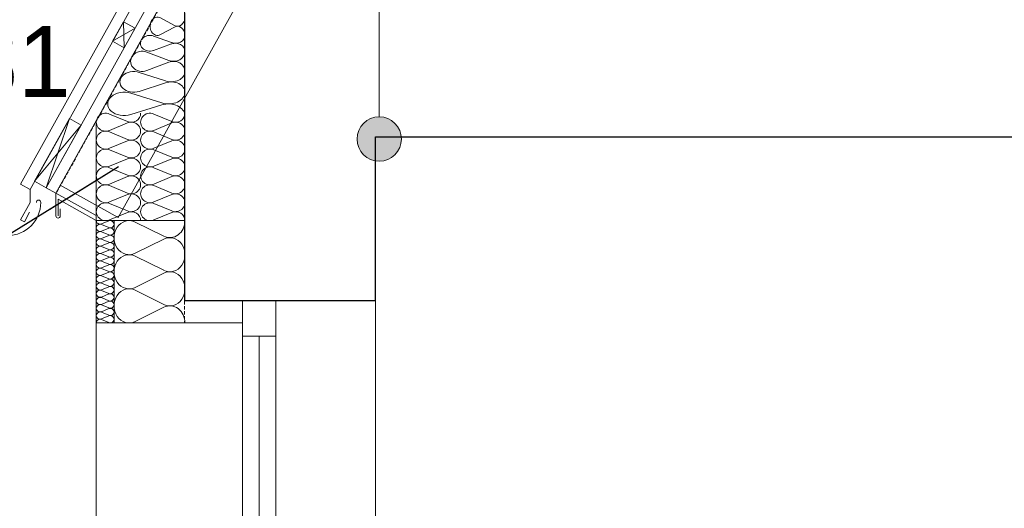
# Model space of a CAD drawing. Extents: x -613240 to -325500, y -25863 to 152403.
# Tile 81 of 254: x -390695 to -388474, y -7228 to -6125. Entities that reach past the tile are written whole.
import ezdxf

# ---------------------------------------------------------------- set-up
doc = ezdxf.new("R2010")
doc.units = 0
doc.header["$MEASUREMENT"] = 0
doc.linetypes.add('HIDDEN', pattern=[11.25, 7.5, -3.75])
for name, color, linetype, lineweight in [('ARCH dach_Nr_Pióra__5', 7, 'Continuous', 13), ('Arch dachowki_Nr_Pióra__21', 7, 'Continuous', 9), ('Arch dachy_Nr_Pióra__5', 7, 'Continuous', 13), ('Arch konstrukcja dachu_Nr_Pióra__21_Nr_Pióra__21', 7, 'Continuous', 9), ('Arch opisy_Nr_Pióra__21', 7, 'Continuous', 9), ('Arch rynny_Nr_Pióra__5', 7, 'Continuous', 13), ('INWENT OPISY_Nr_Pióra__21', 7, 'Continuous', 9), ('INWENT WYMIARY_Nr_Pióra__21', 7, 'Continuous', 9), ('INWENT. OKNA_Nr_Pióra__5', 7, 'Continuous', 13), ('INWENT.ŚCIANY_Nr_Pióra__1', 7, 'Continuous', 25), ('INWENT.ŚCIANY_Nr_Pióra__21', 7, 'Continuous', 9), ('Istniejące schody_Nr_Pióra__1', 7, 'Continuous', 25)]:
    doc.layers.add(name, color=color, linetype=linetype, lineweight=lineweight)
for name, color, linetype in [('Arch ocieplenie', 7, 'Continuous'), ('Arch opisy', 7, 'Continuous'), ('Inwent Izolacje', 7, 'Continuous'), ('INWENT WYMIARY', 7, 'Continuous')]:
    doc.layers.add(name, color=color, linetype=linetype)
for name, color, linetype, lineweight, true_color in [('Arch ocieplenie_Nr_Pióra__4', 7, 'Continuous', 13, 0x029e21), ('Arch ocieplenie_Nr_Pióra__9', 7, 'Continuous', 13, 0x3dad99), ('Arch wykończenie_Nr_Pióra__3', 7, 'Continuous', 18, 0xff6600), ('Arch wykończenie_Nr_Pióra__4', 7, 'Continuous', 13, 0x029e21), ('Inwent Izolacje_Nr_Pióra__2', 7, 'Continuous', 13, 0x7f7f7f), ('INWENT.ŚCIANY_Nr_Pióra__2', 7, 'Continuous', 13, 0x7f7f7f)]:
    doc.layers.add(name, color=color, linetype=linetype, lineweight=lineweight, true_color=true_color)
doc.styles.add('GENERATED_STYLE_1', font='txt')
doc.dimstyles.new('GENERATED_STYLE__8', dxfattribs={"dimtxt": 0.18, "dimasz": 182.4, "dimexe": 0.18, "dimexo": 0.0625, "dimgap": 0.09, "dimtad": 0, "dimtih": 1, "dimtoh": 1, "dimdec": 4, "dimzin": 0, "dimdsep": 46, "dimcen": 0.09, "dimadec": 0, "dimazin": 0, "dimtfac": 1, "dimtdec": 4, "dimtmove": 0, "dimatfit": 3, "dimldrblk": 'ARROWHEAD_5', "dimfxl": 0, "dimtolj": 1, "dimtzin": 0, "dimarcsym": 0})

# ---------------------------------------------------------------- blocks, each defined once
blk = doc.blocks.new('Izolacja cieplna 14_37', base_point=(-390322.2, -6341.7))
at = {"layer": 'Arch ocieplenie_Nr_Pióra__4', "linetype": 'Continuous'}
for p, q in [((-390374.1, -6313.2), (-390444.6, -6291.4)), ((-390444.6, -6339.5), (-390374.1, -6317.6))]:
    blk.add_line(p, q, dxfattribs=at)
for centre, start_param, end_param in [((-390459.4, -6315.4), 4.299595, 8.266775), ((-390359.3, -6289.2), 1.158004, 3.141593), ((-390359.3, -6341.7), 3.141593, 5.125182)]:
    blk.add_ellipse(centre, major_axis=(-37.1, 0), ratio=0.708822, start_param=start_param, end_param=end_param, dxfattribs=at)
blk = doc.blocks.new('Izolacja cieplna 14_38', base_point=(-390322.2, -6289.2))
at = {"layer": 'Arch ocieplenie_Nr_Pióra__4', "linetype": 'Continuous'}
for p, q in [((-390366, -6263.7), (-390425.3, -6244.2)), ((-390425.3, -6287.2), (-390366, -6267.7))]:
    blk.add_line(p, q, dxfattribs=at)
for centre, start_param, end_param in [((-390437.8, -6265.7), 4.299595, 8.266775), ((-390353.4, -6242.2), 1.158004, 3.141593), ((-390353.4, -6289.2), 3.141593, 5.125182)]:
    blk.add_ellipse(centre, major_axis=(-31.2, 0), ratio=0.751678, start_param=start_param, end_param=end_param, dxfattribs=at)
blk = doc.blocks.new('Izolacja cieplna 14_39', base_point=(-390322.2, -6160.8))
at = {"layer": 'Arch ocieplenie_Nr_Pióra__4', "linetype": 'Continuous'}
for p, q in [((-390345.7, -6138.5), (-390377.6, -6121.3)), ((-390377.6, -6159.1), (-390345.7, -6141.9))]:
    blk.add_line(p, q, dxfattribs=at)
for centre, start_param, end_param in [((-390384.3, -6140.2), 5.870392, 9.837571), ((-390339, -6119.6), 2.7288, 4.712389), ((-390339, -6160.8), 4.712389, 6.695979)]:
    blk.add_ellipse(centre, major_axis=(0, 20.6), ratio=0.813165, start_param=start_param, end_param=end_param, dxfattribs=at)
blk = doc.blocks.new('Izolacja cieplna 14_40', base_point=(-390322.2, -6242.2))
at = {"layer": 'Arch ocieplenie_Nr_Pióra__4', "linetype": 'Continuous'}
for p, q in [((-390358.7, -6217.4), (-390408.3, -6198.4)), ((-390408.3, -6240.3), (-390358.7, -6221.3))]:
    blk.add_line(p, q, dxfattribs=at)
for centre, start_param, end_param in [((-390418.7, -6219.3), 4.299595, 8.266775), ((-390348.3, -6196.4), 1.158004, 3.141593), ((-390348.3, -6242.2), 3.141593, 5.125182)]:
    blk.add_ellipse(centre, major_axis=(-26.1, 0), ratio=0.878154, start_param=start_param, end_param=end_param, dxfattribs=at)
blk = doc.blocks.new('Izolacja cieplna 14_41', base_point=(-390322.2, -6196.4))
at = {"layer": 'Arch ocieplenie_Nr_Pióra__4', "linetype": 'Continuous'}
for p, q in [((-390352.2, -6177.1), (-390392.8, -6162.3)), ((-390392.8, -6194.9), (-390352.2, -6180.1))]:
    blk.add_line(p, q, dxfattribs=at)
for centre, start_param, end_param in [((-390401.3, -6178.6), 4.299595, 8.266775), ((-390343.6, -6160.8), 1.158004, 3.141593), ((-390343.6, -6196.4), 3.141593, 5.125182)]:
    blk.add_ellipse(centre, major_axis=(-21.4, 0), ratio=0.832905, start_param=start_param, end_param=end_param, dxfattribs=at)
blk = doc.blocks.new('Izolacja cieplna 14_77', base_point=(-390522.2, -6578.7))
at = {"layer": 'Arch ocieplenie_Nr_Pióra__9', "linetype": 'Continuous'}
for p, q in [((-390494.1, -6579.4), (-390510.3, -6586.3)), ((-390510.3, -6587.7), (-390494.1, -6594.5)), ((-390494.1, -6595.9), (-390510.3, -6602.8)), ((-390510.3, -6604.2), (-390494.1, -6611)), ((-390494.1, -6612.4), (-390510.3, -6619.3)), ((-390510.3, -6620.7), (-390494.1, -6627.5)), ((-390494.1, -6628.9), (-390510.3, -6635.8)), ((-390510.3, -6637.1), (-390494.1, -6644)), ((-390494.1, -6645.4), (-390510.3, -6652.3)), ((-390510.3, -6653.6), (-390494.1, -6660.5)), ((-390494.1, -6661.9), (-390510.3, -6668.7)), ((-390510.3, -6670.1), (-390494.1, -6677)), ((-390494.1, -6678.4), (-390510.3, -6685.2)), ((-390510.3, -6686.6), (-390494.1, -6693.5)), ((-390494.1, -6694.9), (-390510.3, -6701.7)), ((-390510.3, -6703.1), (-390494.1, -6710)), ((-390494.1, -6711.4), (-390510.3, -6718.2)), ((-390510.3, -6719.6), (-390494.1, -6726.5)), ((-390494.1, -6727.9), (-390510.3, -6734.7)), ((-390510.3, -6736.1), (-390494.1, -6743)), ((-390494.1, -6744.3), (-390510.3, -6751.2)), ((-390510.3, -6752.6), (-390494.1, -6759.4)), ((-390494.1, -6760.8), (-390510.3, -6767.7)), ((-390510.3, -6769.1), (-390494.1, -6775.9)), ((-390494.1, -6777.3), (-390510.3, -6784.2)), ((-390510.3, -6785.6), (-390494.1, -6792.4)), ((-390494.1, -6793.8), (-390510.3, -6800.7)), ((-390510.3, -6802.1), (-390494.1, -6808.9))]:
    blk.add_line(p, q, dxfattribs=at)
for centre, start_param, end_param in [((-390513.7, -6595.2), 1.158004, 5.125183), ((-390513.7, -6578.7), 3.141593, 5.125182), ((-390490.7, -6587), 4.299595, 8.266775), ((-390490.7, -6603.5), 4.299595, 8.266775), ((-390513.7, -6611.7), 1.158004, 5.125183), ((-390513.7, -6628.2), 1.158004, 5.125183), ((-390490.7, -6620), 4.299595, 8.266775), ((-390513.7, -6644.7), 1.158004, 5.125183), ((-390490.7, -6636.5), 4.299595, 8.266775), ((-390513.7, -6661.2), 1.158004, 5.125183), ((-390490.7, -6652.9), 4.299595, 8.266775), ((-390490.7, -6669.4), 4.299595, 8.266775), ((-390513.7, -6677.7), 1.158004, 5.125183), ((-390513.7, -6694.2), 1.158004, 5.125183), ((-390490.7, -6685.9), 4.299595, 8.266775), ((-390513.7, -6710.7), 1.158004, 5.125183), ((-390490.7, -6702.4), 4.299595, 8.266775), ((-390513.7, -6727.2), 1.158004, 5.125183), ((-390490.7, -6718.9), 4.299595, 8.266775), ((-390490.7, -6735.4), 4.299595, 8.266775), ((-390513.7, -6743.6), 1.158004, 5.125183), ((-390513.7, -6760.1), 1.158004, 5.125183), ((-390490.7, -6751.9), 4.299595, 8.266775), ((-390513.7, -6776.6), 1.158004, 5.125183), ((-390490.7, -6768.4), 4.299595, 8.266775), ((-390513.7, -6793.1), 1.158004, 5.125183), ((-390490.7, -6784.9), 4.299595, 8.266775), ((-390490.7, -6801.4), 4.299595, 8.266775), ((-390513.7, -6809.6), 1.158004, 3.141593)]:
    blk.add_ellipse(centre, major_axis=(8.51, 0), ratio=0.969273, start_param=start_param, end_param=end_param, dxfattribs=at)
blk = doc.blocks.new('Izolacja cieplna 14_78', base_point=(-390322.2, -6578.7))
at = {"layer": 'Arch ocieplenie_Nr_Pióra__4', "linetype": 'Continuous'}
for p, q in [((-390352, -6355.1), (-390392.4, -6338.3)), ((-390392.4, -6375.2), (-390352, -6358.4)), ((-390352, -6395.4), (-390392.4, -6378.6)), ((-390392.4, -6415.6), (-390352, -6398.8)), ((-390352, -6435.8), (-390392.4, -6419)), ((-390392.4, -6456), (-390352, -6439.2)), ((-390352, -6476.1), (-390392.4, -6459.3)), ((-390392.4, -6496.3), (-390352, -6479.5)), ((-390352, -6516.5), (-390392.4, -6499.7)), ((-390392.4, -6536.7), (-390352, -6519.9)), ((-390352, -6556.9), (-390392.4, -6540.1)), ((-390392.4, -6577), (-390352, -6560.2))]:
    blk.add_line(p, q, dxfattribs=at)
for centre, start_param, end_param in [((-390400.9, -6356.7), 4.299595, 8.266775), ((-390343.5, -6336.6), 1.158004, 3.141593), ((-390400.9, -6397.1), 4.299595, 8.266775), ((-390343.5, -6376.9), 1.158004, 5.125183), ((-390343.5, -6417.3), 1.158004, 5.125183), ((-390400.9, -6437.5), 4.299595, 8.266775), ((-390343.5, -6457.7), 1.158004, 5.125183), ((-390400.9, -6477.8), 4.299595, 8.266775), ((-390343.5, -6498), 1.158004, 5.125183), ((-390400.9, -6518.2), 4.299595, 8.266775), ((-390343.5, -6538.4), 1.158004, 5.125183), ((-390400.9, -6558.6), 4.299595, 8.266775), ((-390343.5, -6578.7), 3.141593, 5.125182)]:
    blk.add_ellipse(centre, major_axis=(-21.3, 0), ratio=0.94888, start_param=start_param, end_param=end_param, dxfattribs=at)
blk = doc.blocks.new('Izolacja cieplna 14_79', base_point=(-390422.2, -6578.7))
at = {"layer": 'Arch ocieplenie_Nr_Pióra__4', "linetype": 'Continuous'}
for p, q in [((-390452, -6355.1), (-390492.4, -6338.3)), ((-390492.4, -6375.2), (-390452, -6358.4)), ((-390452, -6395.4), (-390492.4, -6378.6)), ((-390492.4, -6415.6), (-390452, -6398.8)), ((-390452, -6435.8), (-390492.4, -6419)), ((-390492.4, -6456), (-390452, -6439.2)), ((-390452, -6476.1), (-390492.4, -6459.3)), ((-390492.4, -6496.3), (-390452, -6479.5)), ((-390452, -6516.5), (-390492.4, -6499.7)), ((-390492.4, -6536.7), (-390452, -6519.9)), ((-390452, -6556.9), (-390492.4, -6540.1)), ((-390492.4, -6577), (-390452, -6560.2))]:
    blk.add_line(p, q, dxfattribs=at)
for centre, start_param, end_param in [((-390500.9, -6356.7), 4.299595, 8.266775), ((-390443.5, -6336.6), 1.158004, 3.141593), ((-390500.9, -6397.1), 4.299595, 8.266775), ((-390443.5, -6376.9), 1.158004, 5.125183), ((-390443.5, -6417.3), 1.158004, 5.125183), ((-390500.9, -6437.5), 4.299595, 8.266775), ((-390443.5, -6457.7), 1.158004, 5.125183), ((-390500.9, -6477.8), 4.299595, 8.266775), ((-390443.5, -6498), 1.158004, 5.125183), ((-390500.9, -6518.2), 4.299595, 8.266775), ((-390443.5, -6538.4), 1.158004, 5.125183), ((-390500.9, -6558.6), 4.299595, 8.266775), ((-390443.5, -6578.7), 3.141593, 5.125182)]:
    blk.add_ellipse(centre, major_axis=(-21.3, 0), ratio=0.94888, start_param=start_param, end_param=end_param, dxfattribs=at)
blk = doc.blocks.new('Izolacja cieplna 14_284', base_point=(-390322.2, -6809.6))
at = {"layer": 'Inwent Izolacje_Nr_Pióra__2', "linetype": 'Continuous'}
for p, q in [((-390369.9, -6614), (-390434.5, -6582)), ((-390434.5, -6652.5), (-390369.9, -6620.4)), ((-390369.9, -6690.9), (-390434.5, -6658.9)), ((-390434.5, -6729.4), (-390369.9, -6697.4)), ((-390369.9, -6767.9), (-390434.5, -6735.9)), ((-390434.5, -6806.4), (-390369.9, -6774.4))]:
    blk.add_line(p, q, dxfattribs=at)
for centre, start_param, end_param in [((-390448.2, -6617.2), 5.870392, 9.837571), ((-390356.2, -6578.7), 2.7288, 4.712389), ((-390356.2, -6655.7), 2.7288, 6.695979), ((-390448.2, -6694.2), 5.870392, 9.837571), ((-390356.2, -6732.7), 2.7288, 6.695979), ((-390448.2, -6771.1), 5.870392, 9.837571), ((-390356.2, -6809.6), 4.712389, 6.695979)]:
    blk.add_ellipse(centre, major_axis=(0, 38.5), ratio=0.884315, start_param=start_param, end_param=end_param, dxfattribs=at)
blk = doc.blocks.new('Wymiary_38', base_point=(-390887.9, -6521.2))
at = {"layer": 'INWENT WYMIARY_Nr_Pióra__21', "linetype": 'Continuous'}
blk.add_hatch(color=256, dxfattribs=at).paths.add_polyline_path([(-390887.9, -6521.2), (-390980.7, -6361.2), (-390795.1, -6361.2)], flags=0)
for p, q in [((-390887.9, -6521.2), (-390980.7, -6361.2)), ((-390980.7, -6361.2), (-390795.1, -6361.2)), ((-390795.1, -6361.2), (-390887.9, -6521.2)), ((-390887.9, -6521.2), (-391007.9, -6521.2)), ((-390887.9, -6521.2), (-390767.9, -6521.2))]:
    blk.add_line(p, q, dxfattribs=at)
at = {"layer": 'INWENT WYMIARY_Nr_Pióra__21', "insert": (-391121.3, -6329.2), "char_height": 160, "attachment_point": 7, "style": 'GENERATED_STYLE_1'}
blk.add_mtext('{+5,81}', dxfattribs=at)
blk = doc.blocks.new('ARROWHEAD_5')
at = {"color": 0, "linetype": 'Continuous', "lineweight": 0}
blk.add_line((0, 0), (-1, 0), dxfattribs=at)
blk.add_solid([(-1, 0.2679), (0, 0), (-1, -0.2679), (-1, 0.2679)], dxfattribs=at)
blk = doc.blocks.new('Linia_94', base_point=(-389883.8, -6394.6))
at = {"layer": 'Arch opisy_Nr_Pióra__21', "linetype": 'Continuous'}
for points in [[(-389833.8, -5859.6), (-389837.6, -5840.5), (-389848.4, -5824.3), (-389864.7, -5813.4), (-389883.8, -5809.6), (-389902.9, -5813.4), (-389919.1, -5824.3), (-389930, -5840.5), (-389933.8, -5859.6), (-389930, -5878.7), (-389919.1, -5895), (-389902.9, -5905.8), (-389883.8, -5909.6), (-389864.7, -5905.8), (-389848.4, -5895), (-389837.6, -5878.7)], [(-389833.8, -6394.6), (-389837.6, -6375.5), (-389848.4, -6359.3), (-389864.7, -6348.4), (-389883.8, -6344.6), (-389902.9, -6348.4), (-389919.1, -6359.3), (-389930, -6375.5), (-389933.8, -6394.6), (-389930, -6413.7), (-389919.1, -6430), (-389902.9, -6440.8), (-389883.8, -6444.6), (-389864.7, -6440.8), (-389848.4, -6430), (-389837.6, -6413.7)]]:
    blk.add_hatch(color=256, dxfattribs=at).paths.add_polyline_path(points, flags=0)
blk.add_line((-389883.8, -6344.6), (-389883.8, -5909.6), dxfattribs=at)
for centre in [(-389883.8, -5859.6), (-389883.8, -6394.6)]:
    blk.add_circle(centre, 50, dxfattribs=at)

msp = doc.modelspace()

# ---------------------------------------------------------------- linework, layer by layer
at = {"layer": 'ARCH dach_Nr_Pióra__5', "linetype": 'Continuous'}
for p, q in [((-390635.2, -6504.4), (-389651.9, -4739.8)), ((-390461, -6130.2), (-390485.4, -6173.9)), ((-390461, -6130.2), (-390434.8, -6144.8)), ((-390461, -6130.2), (-390459.2, -6188.5)), ((-390434.8, -6144.8), (-390485.4, -6173.9)), ((-390434.8, -6144.8), (-390459.2, -6188.5)), ((-390485.4, -6173.9), (-390459.2, -6188.5)), ((-390582.7, -6348.6), (-390661.4, -6489.8)), ((-390582.7, -6348.6), (-390635.2, -6504.4)), ((-390582.7, -6348.6), (-390556.5, -6363.2)), ((-390556.5, -6363.2), (-390661.4, -6489.8)), ((-390556.5, -6363.2), (-390635.2, -6504.4)), ((-390661.4, -6489.8), (-390635.2, -6504.4)), ((-390613.5, -6516.5), (-390635.2, -6504.4))]:
    msp.add_line(p, q, dxfattribs=at)
at = {"layer": 'Arch dachowki_Nr_Pióra__21', "linetype": 'Continuous'}
for p, q in [((-390693.6, -6496.3), (-389690.2, -4695.7)), ((-390671.8, -6508.5), (-389672.6, -4715.4)), ((-390671.8, -6508.5), (-390693.6, -6496.3))]:
    msp.add_line(p, q, dxfattribs=at)
at = {"layer": 'Arch dachy_Nr_Pióra__5', "linetype": 'HIDDEN'}
msp.add_line((-390323.5, -6108.3), (-390323.5, -6809.6), dxfattribs=at)
at = {"layer": 'Arch dachy_Nr_Pióra__5', "linetype": 'HIDDEN', "flags": 128}
msp.add_lwpolyline([(-389653.9, -4798.3), (-390612.7, -6516.9)], dxfattribs=at)
at = {"layer": 'Arch konstrukcja dachu_Nr_Pióra__21_Nr_Pióra__21', "linetype": 'Continuous'}
for p, q in [((-389622.5, -4738.2), (-390613.5, -6516.5)), ((-389576.2, -4963.2), (-390472.8, -6572)), ((-390603.8, -6499), (-390472.8, -6572)), ((-390613.5, -6516.5), (-390522.2, -6567.3))]:
    msp.add_line(p, q, dxfattribs=at)
at = {"layer": 'Arch rynny_Nr_Pióra__5', "linetype": 'Continuous'}
for p, q in [((-390533.4, -6372.7), (-390613.5, -6516.5)), ((-390671.8, -6508.5), (-390671.8, -6537.5)), ((-390613.5, -6516.5), (-390613.5, -6567.9)), ((-390613.5, -6527.9), (-390613.5, -6567.9)), ((-390608.5, -6530.7), (-390522.2, -6578.7)), ((-390608.5, -6530.7), (-390608.5, -6567.9)), ((-390671.8, -6537.5), (-390693.3, -6577)), ((-390603.5, -6567.9), (-390603.5, -6552.1)), ((-390684.5, -6581.8), (-390672.6, -6559.8)), ((-390693.3, -6577), (-390684.5, -6581.8))]:
    msp.add_line(p, q, dxfattribs=at)
for centre, radius, start, end in [((-390722.5, -6537.5), 75, 180, 0), ((-390652.5, -6537.5), 5, 0, 180), ((-390608.5, -6567.9), 5, 180, 0)]:
    msp.add_arc(centre, radius, start, end, dxfattribs=at)
at = {"layer": 'Arch wykończenie_Nr_Pióra__3', "linetype": 'Continuous'}
for q in [(-390522.2, -6578.7), (-390192.2, -6809.6)]:
    msp.add_line((-390522.2, -6809.6), q, dxfattribs=at)
at = {"layer": 'Arch wykończenie_Nr_Pióra__4', "linetype": 'Continuous'}
msp.add_line((-390522.2, -6578.7), (-390522.2, -6352.6), dxfattribs=at)
at = {"layer": 'INWENT. OKNA_Nr_Pióra__5', "linetype": 'Continuous'}
for p, q in [((-390192.2, -6759.6), (-390192.2, -8259.6)), ((-390117.2, -6759.6), (-390192.2, -6759.6)), ((-390117.2, -6759.6), (-390117.2, -8259.6)), ((-390117.2, -6839.6), (-390192.2, -6839.6)), ((-390154.7, -6839.6), (-390154.7, -8179.6))]:
    msp.add_line(p, q, dxfattribs=at)
at = {"layer": 'INWENT.ŚCIANY_Nr_Pióra__1', "linetype": 'Continuous'}
for p, q in [((-390322.2, -6759.6), (-390322.2, -6109.6)), ((-389892.2, -6759.6), (-389892.2, -6389.6)), ((-389892.2, -6759.6), (-390322.2, -6759.6))]:
    msp.add_line(p, q, dxfattribs=at)
at = {"layer": 'INWENT.ŚCIANY_Nr_Pióra__2', "linetype": 'Continuous'}
for p, q in [((-390522.2, -6578.7), (-390322.2, -6578.7)), ((-390482.2, -6809.6), (-390482.2, -6578.7))]:
    msp.add_line(p, q, dxfattribs=at)
at = {"layer": 'INWENT.ŚCIANY_Nr_Pióra__21', "linetype": 'Continuous'}
for p, q in [((-389892.2, -6759.6), (-389892.2, -8259.6)), ((-390522.2, -8251), (-390522.2, -6809.6))]:
    msp.add_line(p, q, dxfattribs=at)
at = {"layer": 'Istniejące schody_Nr_Pióra__1', "linetype": 'Continuous'}
msp.add_line((-389892.2, -6389.6), (-386272.2, -6389.6), dxfattribs=at)

# ---------------------------------------------------------------- block references
at = {"layer": 'Arch ocieplenie', "color": 104, "linetype": 'Continuous', "lineweight": 13, "true_color": 0x029e21}
for name, p in [('Izolacja cieplna 14_39', (-390322.2, -6160.8)), ('Izolacja cieplna 14_41', (-390322.2, -6196.4)), ('Izolacja cieplna 14_40', (-390322.2, -6242.2)), ('Izolacja cieplna 14_38', (-390322.2, -6289.2)), ('Izolacja cieplna 14_37', (-390322.2, -6341.7)), ('Izolacja cieplna 14_79', (-390422.2, -6578.7)), ('Izolacja cieplna 14_78', (-390322.2, -6578.7)), ('Izolacja cieplna 14_77', (-390522.2, -6578.7))]:
    msp.add_blockref(name, p, dxfattribs=at)
at = {"layer": 'Arch opisy', "linetype": 'Continuous'}
msp.add_blockref('Linia_94', (-389883.8, -6394.6), dxfattribs=at)
at = {"layer": 'Inwent Izolacje', "color": 104, "linetype": 'Continuous', "lineweight": 13, "true_color": 0x029e21}
msp.add_blockref('Izolacja cieplna 14_284', (-390322.2, -6809.6), dxfattribs=at)
at = {"layer": 'INWENT WYMIARY', "linetype": 'Continuous'}
msp.add_blockref('Wymiary_38', (-390887.9, -6521.2), dxfattribs=at)

# ---------------------------------------------------------------- leaders
at = {"layer": 'INWENT OPISY_Nr_Pióra__21', "linetype": 'Continuous', "annotation_type": 0, "has_hookline": 1, "hookline_direction": 1, "text_width": 1242.9}
msp.add_leader([(-390472.2, -6457.7), (-391225.9, -6924.1), (-391398.4, -6924.1)], dimstyle='GENERATED_STYLE__8', dxfattribs=at)

doc.saveas('drawing.dxf')
